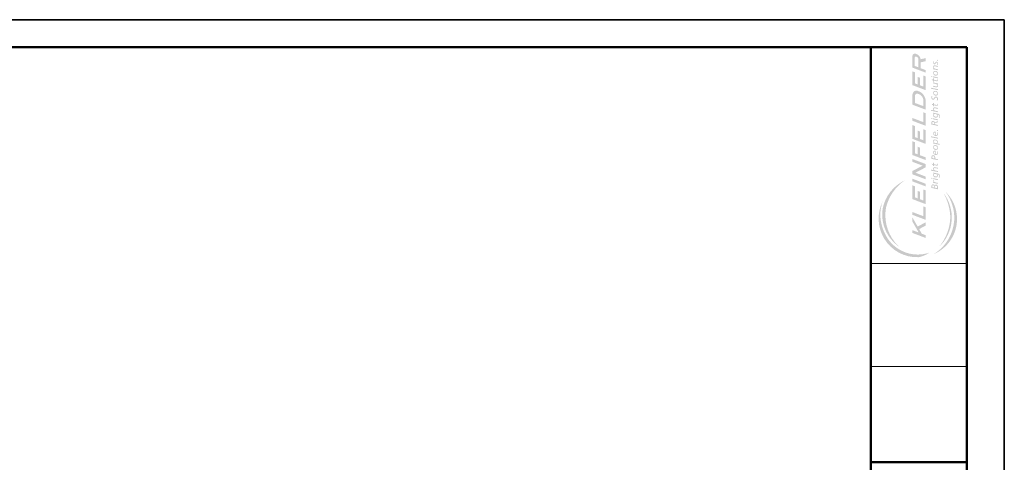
# Paper-space layout 'GENERAL SUMMARY' of a CAD drawing. Header units: feet. Extents: x -0.4 to 35.6, y -25.2 to 23.8.
# Tile 3 of 5: x 17.6 to 35.6, y -9.3 to -1.2. Entities that reach past the tile are written whole.
import ezdxf

# ---------------------------------------------------------------- set-up
doc = ezdxf.new("R2010")
doc.units = ezdxf.units.FT
doc.header["$MEASUREMENT"] = 0
doc.layers.add('G-ANNO-TTLB', color=51, linetype='Continuous', lineweight=35)
doc.layers.add('G-ANNO-TTLB-WIDE', color=5, linetype='Continuous', lineweight=50)

# ---------------------------------------------------------------- blocks, each defined once
blk = doc.blocks.new('*U90')
at = {"true_color": 0x898f4b}
h = blk.add_hatch(color=65, dxfattribs=at)
edge = h.paths.add_edge_path()
edge.add_arc((0.7327669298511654, 0.758181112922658), 0.7086654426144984, 63.08993059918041, 121.3352846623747)
edge.add_arc((0.7253852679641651, 0.7609246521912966), 0.7025002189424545, 120.9374165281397, 182.3515962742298)
edge.add_arc((0.5453490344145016, 0.8374503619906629), 0.5323997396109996, 191.4129201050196, 214.5261812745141)
edge.add_arc((0.7379968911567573, 0.7474485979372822), 0.6658430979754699, 124.72794054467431, 198.5433892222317, ccw=False)
edge.add_arc((0.825083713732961, 0.5968062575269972), 0.8393834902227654, 92.137512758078, 123.7555899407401, ccw=False)
edge.add_arc((0.7923037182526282, 0.6630721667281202), 0.7725349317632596, 70.23844341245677, 89.89077686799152, ccw=False)
at = {"true_color": 0x004153}
h = blk.add_hatch(color=148, dxfattribs=at)
edge = h.paths.add_edge_path()
edge.add_arc((0.8065217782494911, 0.6822840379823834), 0.7174812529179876, 80.67444468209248, 146.0557905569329, ccw=False)
edge.add_arc((0.7769958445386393, 0.6814539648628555), 0.7236662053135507, 25.11431664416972, 78.3776795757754, ccw=False)
edge.add_arc((0.7401138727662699, 0.5137299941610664), 0.8393740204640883, 34.4536144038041, 76.96405903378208)
edge.add_arc((0.7960293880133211, 0.5476099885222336), 0.7951351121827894, 80.34066247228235, 127.7724738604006)
edge.add_arc((0.7121138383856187, 0.6559006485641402), 0.6581362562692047, 127.7724738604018, 139.5470239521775)
h = blk.add_hatch(color=256)
h.paths.add_polyline_path([(0.7543555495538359, 0.8462156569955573), (0.6773776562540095, 0.8462156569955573), (0.4764252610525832, 0.7308018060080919), (0.5201175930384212, 0.8462156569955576), (0.4690350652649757, 0.8462156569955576), (0.376410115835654, 0.6015456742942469), (0.4274926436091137, 0.6015456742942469), (0.4550381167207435, 0.6743073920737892), (0.5395935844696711, 0.7228704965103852), (0.6040388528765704, 0.6015456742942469), (0.664966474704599, 0.6015456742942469), (0.5862787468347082, 0.7496833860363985)])
h.paths.add_polyline_path([(0.8528745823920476, 0.8462156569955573), (0.801452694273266, 0.8462156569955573), (0.7088277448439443, 0.6015456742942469), (0.9402690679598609, 0.6015456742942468), (0.9571934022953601, 0.6451364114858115), (0.7767518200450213, 0.6451364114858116)])
h.paths.add_polyline_path([(1.343383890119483, 0.8462156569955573), (1.089988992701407, 0.8462156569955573), (0.9973640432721, 0.6015456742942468), (1.250758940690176, 0.6015456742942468), (1.267437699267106, 0.6456028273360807), (1.064362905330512, 0.6456028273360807), (1.087486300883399, 0.7066835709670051), (1.224992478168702, 0.7066835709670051), (1.241721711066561, 0.7508740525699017), (1.104215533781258, 0.7508740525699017), (1.123404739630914, 0.801562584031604), (1.326479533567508, 0.801562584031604)])
h.paths.add_polyline_path([(1.46460958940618, 0.8462156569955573), (1.415814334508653, 0.8462156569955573), (1.323189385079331, 0.6015456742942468), (1.371984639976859, 0.6015456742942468)])
h.paths.add_polyline_path([(1.606135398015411, 0.8462156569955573), (1.545807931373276, 0.8462156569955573), (1.453182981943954, 0.6015456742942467), (1.503757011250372, 0.6015456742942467), (1.575015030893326, 0.789774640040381), (1.674040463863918, 0.6015456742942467), (1.734009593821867, 0.6015456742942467), (1.826634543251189, 0.8462156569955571), (1.775552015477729, 0.8462156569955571), (1.704656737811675, 0.6589448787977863)])
h.paths.add_polyline_path([(2.051897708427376, 0.7507284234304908), (1.913136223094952, 0.750728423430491), (1.932206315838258, 0.8011023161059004), (2.135773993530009, 0.8011023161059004), (2.152852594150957, 0.8462156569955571), (1.899827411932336, 0.8462156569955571), (1.807202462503, 0.6015456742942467), (1.856659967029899, 0.6015456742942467), (1.896435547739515, 0.7066133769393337), (2.035197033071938, 0.7066133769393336)])
h.paths.add_polyline_path([(2.348328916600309, 0.7508740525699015), (2.210822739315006, 0.7508740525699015), (2.230011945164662, 0.8015625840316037), (2.433086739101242, 0.8015625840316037), (2.449991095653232, 0.8462156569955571), (2.196596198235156, 0.8462156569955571), (2.103971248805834, 0.6015456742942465), (2.35736614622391, 0.6015456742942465), (2.374044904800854, 0.6456028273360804), (2.170970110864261, 0.6456028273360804), (2.194093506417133, 0.7066835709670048), (2.331599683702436, 0.7066835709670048)])
h.paths.add_polyline_path([(2.580094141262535, 0.8462156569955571), (2.528672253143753, 0.8462156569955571), (2.436047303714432, 0.6015456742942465), (2.667488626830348, 0.6015456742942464), (2.684412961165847, 0.6451364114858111), (2.503971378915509, 0.6451364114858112)])
h.paths.add_polyline_path([(2.997064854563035, 0.8462156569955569), (2.824667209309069, 0.8462156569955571), (2.732042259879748, 0.6015456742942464), (2.887925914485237, 0.6015456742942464, 0.1243377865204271), (2.973790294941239, 0.6240483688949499, 0.2220233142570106), (3.078628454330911, 0.7503975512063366, 0.2343299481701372), (3.06737282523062, 0.8172693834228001, 0.1926023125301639)])
h.paths.add_polyline_path([(2.984402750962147, 0.8011944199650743, -0.3044787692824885), (3.024601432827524, 0.7745099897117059, -0.1811728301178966), (3.025244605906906, 0.7458965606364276, -0.2287647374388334), (2.95192221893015, 0.6565197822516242, -0.1193071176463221), (2.907171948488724, 0.646566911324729), (2.797881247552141, 0.646566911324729), (2.856418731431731, 0.8011944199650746)], flags=16)
h.paths.add_polyline_path([(3.436256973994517, 0.8462156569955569), (3.182862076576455, 0.8462156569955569), (3.090237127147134, 0.6015456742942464), (3.343632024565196, 0.6015456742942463), (3.36031078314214, 0.6456028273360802), (3.157235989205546, 0.6456028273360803), (3.180359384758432, 0.7066835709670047), (3.317865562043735, 0.7066835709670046), (3.334594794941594, 0.7508740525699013), (3.197088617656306, 0.7508740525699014), (3.216277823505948, 0.8015625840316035), (3.419352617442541, 0.8015625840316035)])
h.paths.add_polyline_path([(3.717262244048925, 0.8462156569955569), (3.504965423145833, 0.8462156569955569), (3.412340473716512, 0.6015456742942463), (3.459229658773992, 0.6015456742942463), (3.493316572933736, 0.6915866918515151), (3.602352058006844, 0.6915866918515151), (3.623924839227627, 0.6015456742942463), (3.680014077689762, 0.6015456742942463), (3.659365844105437, 0.6937433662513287, 0.2610453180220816), (3.754286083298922, 0.7716916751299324, 0.1294437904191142), (3.761948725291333, 0.809908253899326, 0.3157426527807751)])
h.paths.add_polyline_path([(3.535481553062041, 0.80296602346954), (3.685253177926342, 0.803117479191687, -0.2769978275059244), (3.707750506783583, 0.7911017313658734, -0.1536981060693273), (3.70740040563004, 0.7747852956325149, -0.299825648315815), (3.65505128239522, 0.7359525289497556), (3.510112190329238, 0.7359525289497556)], flags=16)
h = blk.add_hatch(color=148, dxfattribs=at)
edge = h.paths.add_edge_path()
edge.add_arc((0.7295702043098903, 0.7314389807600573), 0.7057136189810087, 203.3176004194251, 235.0703986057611)
edge.add_arc((0.7251595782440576, 0.726370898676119), 0.6990334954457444, 235.1289415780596, 315.2058163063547)
edge.add_arc((0.7458125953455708, 0.8780017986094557), 0.800584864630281, 267.0055250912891, 306.42921555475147, ccw=False)
edge.add_arc((0.7529547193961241, 0.8655100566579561), 0.7885217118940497, 211.620285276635, 266.4398447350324, ccw=False)
at = {"true_color": 0x898f4b}
h = blk.add_hatch(color=65, dxfattribs=at)
edge = h.paths.add_edge_path()
edge.add_arc((0.7830244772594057, 1.03477596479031), 0.8846940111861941, 229.4475636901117, 267.9720517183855)
edge.add_arc((0.7308431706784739, 1.09325171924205), 0.9428467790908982, 271.2686337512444, 300.3182050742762)
edge.add_arc((0.7526493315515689, 0.863503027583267), 0.7399178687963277, 266.31548322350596, 307.86312284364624, ccw=False)
edge.add_arc((0.7526901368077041, 0.8641366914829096), 0.7405528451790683, 222.6314130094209, 266.3154832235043, ccw=False)
h = blk.add_hatch(color=256)
h.paths.add_polyline_path([(1.352175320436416, 0.3971182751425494, 0.2072594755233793), (1.355937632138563, 0.4189307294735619, 0.2735960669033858), (1.33787854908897, 0.4403671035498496, 0.1000206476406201), (1.353304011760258, 0.4460082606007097, 0.2708261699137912), (1.36082863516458, 0.4806073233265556, 0.2622444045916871), (1.334501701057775, 0.4969237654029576), (1.29565159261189, 0.4969237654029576), (1.270409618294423, 0.3779547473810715), (1.319378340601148, 0.3779547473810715, 0.2258733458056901)])
h.paths.add_polyline_path([(1.290835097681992, 0.3918531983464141), (1.299378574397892, 0.4321198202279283), (1.317938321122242, 0.4321198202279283, -0.356757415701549), (1.337502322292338, 0.4219393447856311, -0.2440245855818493), (1.336373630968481, 0.406520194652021, -0.2630844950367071), (1.312294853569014, 0.3918531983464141)], flags=16)
h.paths.add_polyline_path([(1.30224552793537, 0.4456321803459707), (1.310205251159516, 0.4831474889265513), (1.327344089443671, 0.4831474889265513, -0.3573305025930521), (1.34577939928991, 0.4697010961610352, -0.2692466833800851), (1.33975970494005, 0.4527776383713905, -0.1533923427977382), (1.321324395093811, 0.4456321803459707)], flags=16)
h.paths.add_polyline_path([(1.4192721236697, 0.4519140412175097, -0.1925037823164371), (1.434998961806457, 0.4520830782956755), (1.438550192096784, 0.465663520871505), (1.423668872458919, 0.4656635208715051, 0.2203784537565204), (1.403274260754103, 0.4523710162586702), (1.406094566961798, 0.4656635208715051), (1.389294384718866, 0.4656635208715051), (1.370684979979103, 0.3779547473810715), (1.387485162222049, 0.3779547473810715), (1.398167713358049, 0.4283031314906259, -0.1988702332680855)])
h.paths.add_polyline_path([(1.482081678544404, 0.5005481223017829), (1.464605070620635, 0.5005481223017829), (1.460721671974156, 0.4822451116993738), (1.478198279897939, 0.4822451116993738)])
h.paths.add_polyline_path([(1.474680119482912, 0.465663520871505), (1.457203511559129, 0.465663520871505), (1.43859410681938, 0.3779547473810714), (1.456070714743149, 0.3779547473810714)])
h.paths.add_polyline_path([(1.57782273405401, 0.465663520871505), (1.562063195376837, 0.465663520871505), (1.559023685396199, 0.4513378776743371, 0.2551080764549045), (1.54129586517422, 0.4660739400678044, 0.3660787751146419), (1.493438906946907, 0.4420707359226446, 0.2099169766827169), (1.490902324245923, 0.3962618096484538, 0.2334560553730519), (1.514915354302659, 0.3785129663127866, 0.2604577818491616), (1.545494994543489, 0.3875752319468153, -0.1558238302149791), (1.537744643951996, 0.3654971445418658, -0.1557694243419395), (1.520664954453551, 0.3541716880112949, -0.2188340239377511), (1.487012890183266, 0.3619473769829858), (1.482785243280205, 0.347072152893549, 0.2097730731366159), (1.536222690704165, 0.3452127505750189, 0.2563450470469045), (1.558544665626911, 0.374118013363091)])
h.paths.add_polyline_path([(1.518804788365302, 0.4495083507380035, -0.2888002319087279), (1.541803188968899, 0.4528890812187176, -0.269133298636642), (1.554147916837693, 0.4341260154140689, -0.1342786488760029), (1.550089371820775, 0.4091085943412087, -0.2991512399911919), (1.527090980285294, 0.3911907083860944, -0.4182144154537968), (1.505276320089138, 0.4062349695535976, -0.2461307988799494)], flags=16)
h.paths.add_polyline_path([(1.634296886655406, 0.4520283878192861, -0.3356401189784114), (1.655176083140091, 0.4497087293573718, -0.2740590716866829), (1.660418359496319, 0.434326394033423), (1.648750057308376, 0.3779547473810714), (1.665061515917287, 0.3779547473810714), (1.67701340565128, 0.4342857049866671, 0.2532426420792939), (1.667689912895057, 0.4612032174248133, 0.1968354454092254), (1.640971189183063, 0.4671194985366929, 0.2246420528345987), (1.620816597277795, 0.4551965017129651), (1.631559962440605, 0.505659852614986), (1.614083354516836, 0.505659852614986), (1.58689565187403, 0.3779547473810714), (1.604372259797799, 0.3779547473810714), (1.613918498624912, 0.422794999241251, -0.2165910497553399)])
h.paths.add_polyline_path([(1.75783507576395, 0.465663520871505), (1.733978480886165, 0.465663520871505), (1.739384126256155, 0.4911410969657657), (1.721839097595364, 0.4844424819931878), (1.717854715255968, 0.465663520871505), (1.698586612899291, 0.465663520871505), (1.695646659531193, 0.4518071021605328), (1.714914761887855, 0.4518071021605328), (1.704420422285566, 0.3995519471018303, 0.317158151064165), (1.713408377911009, 0.379393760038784, 0.1501457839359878), (1.739225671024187, 0.3779547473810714), (1.742294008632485, 0.3924162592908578, -0.147667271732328), (1.728120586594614, 0.3881836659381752, -0.4376714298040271), (1.7195258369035, 0.3975461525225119), (1.731038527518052, 0.4518071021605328), (1.754895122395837, 0.4518071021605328)])
h.paths.add_polyline_path([(1.832816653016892, 0.4262003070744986), (1.85458423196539, 0.4262003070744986, 0.31503135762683), (1.894983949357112, 0.4501429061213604, 0.2254037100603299), (1.893387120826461, 0.4835029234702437, 0.2253625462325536), (1.867846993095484, 0.4969237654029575), (1.830345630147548, 0.4969237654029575), (1.805103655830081, 0.3779547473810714), (1.822580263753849, 0.3779547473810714)])
h.paths.add_polyline_path([(1.835898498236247, 0.4407254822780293), (1.844684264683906, 0.4821340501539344), (1.85985375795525, 0.4821340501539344, -0.2733875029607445), (1.87805758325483, 0.4732874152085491, -0.2366219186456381), (1.875662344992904, 0.4507813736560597, -0.2209091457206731), (1.85170994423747, 0.4407254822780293)], flags=16)
h.paths.add_polyline_path([(1.95715242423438, 0.4657810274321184, 0.159717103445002), (1.927451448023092, 0.461790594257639, 0.2395731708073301), (1.901103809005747, 0.4257170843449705, 0.2424342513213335), (1.91020572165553, 0.3859723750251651, 0.1883432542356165), (1.938309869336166, 0.3763953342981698, 0.06790470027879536), (1.965136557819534, 0.379906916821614), (1.968010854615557, 0.3949109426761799, -0.05841899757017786), (1.950286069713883, 0.3894839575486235, -0.1745438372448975), (1.923778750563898, 0.3947513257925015, -0.1545963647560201), (1.916752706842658, 0.4087976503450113), (1.917391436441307, 0.4175766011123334), (1.978709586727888, 0.4175766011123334), (1.979987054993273, 0.4234824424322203, 0.1221878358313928), (1.977272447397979, 0.4496596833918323, 0.2601306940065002)])
h.paths.add_polyline_path([(1.952840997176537, 0.4538097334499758, -0.1820850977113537), (1.962421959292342, 0.4451903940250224, -0.1490696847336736), (1.963060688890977, 0.4303459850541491), (1.919467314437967, 0.4303459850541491, -0.2530261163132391), (1.936393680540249, 0.451734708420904, -0.1679336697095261)], flags=16)
h.paths.add_polyline_path([(2.081169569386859, 0.4196481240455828, 0.1803767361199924), (2.074511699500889, 0.4541338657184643, 0.2284414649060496), (2.038438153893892, 0.4668391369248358, 0.2313523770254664), (2.002727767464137, 0.4469947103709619, 0.1778223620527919), (1.994133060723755, 0.415171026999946, 0.2300847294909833), (2.004422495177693, 0.386372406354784, 0.2264102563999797), (2.038196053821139, 0.3765711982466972, 0.2442284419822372), (2.069911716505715, 0.3924225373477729, 0.1638981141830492)])
h.paths.add_polyline_path([(2.044853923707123, 0.39157552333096, -0.2354343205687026), (2.021611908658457, 0.3914545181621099, -0.2824546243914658), (2.010717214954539, 0.4168650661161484, -0.1998573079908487), (2.025243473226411, 0.4483257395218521, -0.1945319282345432), (2.042432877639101, 0.4548598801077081, -0.3085397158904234), (2.062648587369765, 0.4427596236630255, -0.1748650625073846), (2.06434331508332, 0.4173490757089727, -0.1955325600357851)], flags=16)
h.paths.add_polyline_path([(2.113103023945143, 0.3903857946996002, 0.3053112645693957), (2.1549651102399, 0.3779951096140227, 0.2520746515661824), (2.183138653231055, 0.414384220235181, 0.181968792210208), (2.179814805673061, 0.4544122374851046, 0.2598660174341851), (2.149108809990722, 0.4670693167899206, 0.2021821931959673), (2.123467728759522, 0.4523554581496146), (2.126000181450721, 0.4656635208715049), (2.111598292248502, 0.4656635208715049), (2.085731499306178, 0.3435045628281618), (2.103208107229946, 0.3435045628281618)])
h.paths.add_polyline_path([(2.119352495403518, 0.4018853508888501, -0.191300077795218), (2.119510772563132, 0.4281487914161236, -0.1963986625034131), (2.137237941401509, 0.4515643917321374, -0.3859639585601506), (2.162799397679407, 0.4487705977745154, -0.2450867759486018), (2.169210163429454, 0.4234023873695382, -0.1812499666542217), (2.155439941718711, 0.3957150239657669, -0.2753281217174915), (2.134388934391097, 0.3890700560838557, -0.2116633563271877)], flags=16)
h.paths.add_polyline_path([(2.244317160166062, 0.5053447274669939), (2.226840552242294, 0.5053447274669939), (2.200209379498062, 0.3779547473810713), (2.217685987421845, 0.3779547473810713)])
h.paths.add_polyline_path([(2.328521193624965, 0.4234824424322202, 0.1221878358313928), (2.325806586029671, 0.4496596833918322, 0.2601306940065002), (2.305686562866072, 0.4657810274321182, 0.159717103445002), (2.275985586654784, 0.4617905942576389, 0.2395731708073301), (2.249637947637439, 0.4257170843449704, 0.2424342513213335), (2.258739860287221, 0.385972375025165, 0.1883432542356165), (2.286844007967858, 0.3763953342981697, 0.06790470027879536), (2.313670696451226, 0.3799069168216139), (2.316544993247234, 0.3949109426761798, -0.05841899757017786), (2.298820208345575, 0.3894839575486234, -0.1745438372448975), (2.272312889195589, 0.3947513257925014, -0.1545963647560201), (2.265286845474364, 0.4087976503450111), (2.265925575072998, 0.4175766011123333), (2.32724372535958, 0.4175766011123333)])
h.paths.add_polyline_path([(2.268001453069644, 0.430345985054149, -0.2530261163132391), (2.284927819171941, 0.4517347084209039, -0.1679336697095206), (2.301375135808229, 0.4538097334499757, -0.1820850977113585), (2.31095609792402, 0.4451903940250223, -0.1490696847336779), (2.311594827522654, 0.430345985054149)], flags=16)
h.paths.add_polyline_path([(2.361382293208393, 0.3962577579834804), (2.343905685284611, 0.3962577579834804), (2.340022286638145, 0.3779547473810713), (2.357498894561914, 0.3779547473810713)])
h.paths.add_polyline_path([(2.521252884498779, 0.4499154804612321, 0.2257725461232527), (2.526540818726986, 0.4792137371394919, 0.2679844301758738), (2.50184250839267, 0.4969237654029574), (2.460137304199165, 0.4969237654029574), (2.434895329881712, 0.3779547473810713), (2.452371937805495, 0.3779547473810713), (2.463667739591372, 0.4311934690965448), (2.478798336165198, 0.4311934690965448, -0.3802057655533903), (2.491187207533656, 0.4222784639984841), (2.50176307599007, 0.3779547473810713), (2.519590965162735, 0.3779547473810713), (2.505691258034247, 0.4284703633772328, 0.1763522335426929), (2.50010115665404, 0.4346622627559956, 0.168643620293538)])
h.paths.add_polyline_path([(2.466806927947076, 0.4459889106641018), (2.474506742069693, 0.4822792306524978), (2.492849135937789, 0.4822792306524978, -0.2408060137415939), (2.508712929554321, 0.4742300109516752, -0.1624748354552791), (2.508712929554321, 0.4592788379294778, -0.2705967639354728), (2.488316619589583, 0.4459889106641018)], flags=16)
h.paths.add_polyline_path([(2.573313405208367, 0.4656635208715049), (2.555836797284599, 0.4656635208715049), (2.537227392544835, 0.3779547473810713), (2.554704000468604, 0.3779547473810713)])
h.paths.add_polyline_path([(2.580714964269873, 0.5005481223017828), (2.563238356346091, 0.5005481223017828), (2.559354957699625, 0.4822451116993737), (2.576831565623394, 0.4822451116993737)])
h.paths.add_polyline_path([(2.676456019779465, 0.4656635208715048), (2.660696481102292, 0.4656635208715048), (2.657656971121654, 0.4513378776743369, 0.2551080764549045), (2.63992915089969, 0.4660739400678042, 0.3660787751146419), (2.592072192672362, 0.4420707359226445, 0.2099169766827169), (2.589535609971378, 0.3962618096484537, 0.2334560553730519), (2.613548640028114, 0.3785129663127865, 0.2604577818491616), (2.644128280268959, 0.3875752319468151, -0.1558238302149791), (2.636377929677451, 0.3654971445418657, -0.1557694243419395), (2.61929824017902, 0.3541716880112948, -0.2188340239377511), (2.585646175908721, 0.3619473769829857), (2.58141852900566, 0.3470721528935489, 0.2097730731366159), (2.63485597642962, 0.3452127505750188, 0.2563450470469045), (2.657177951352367, 0.3741180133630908)])
h.paths.add_polyline_path([(2.617438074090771, 0.4495083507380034, -0.2888002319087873), (2.640436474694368, 0.4528890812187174, -0.2691332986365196), (2.652781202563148, 0.4341260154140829, -0.1342786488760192), (2.64872265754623, 0.4091085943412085, -0.2991512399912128), (2.625724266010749, 0.3911907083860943, -0.4182144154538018), (2.603909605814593, 0.4062349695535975, -0.2461307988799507)], flags=16)
h.paths.add_polyline_path([(2.732930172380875, 0.4520283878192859, -0.3356401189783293), (2.753809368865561, 0.4497087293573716, -0.2740590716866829), (2.759051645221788, 0.4343263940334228), (2.747383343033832, 0.3779547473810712), (2.763694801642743, 0.3779547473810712), (2.775646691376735, 0.4342857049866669, 0.2532426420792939), (2.766323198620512, 0.4612032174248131, 0.1968354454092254), (2.739604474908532, 0.4671194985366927, 0.2246420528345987), (2.71944988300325, 0.4551965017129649), (2.73019324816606, 0.5056598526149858), (2.712716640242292, 0.5056598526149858), (2.6855289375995, 0.3779547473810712), (2.703005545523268, 0.3779547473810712), (2.712551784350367, 0.4227949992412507, -0.2165910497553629)])
h.paths.add_polyline_path([(2.856468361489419, 0.4656635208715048), (2.83261176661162, 0.4656635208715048), (2.838017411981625, 0.4911410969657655), (2.820472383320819, 0.4844424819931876), (2.816488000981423, 0.4656635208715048), (2.797219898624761, 0.4656635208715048), (2.794279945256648, 0.4518071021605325), (2.813548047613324, 0.4518071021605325), (2.803053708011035, 0.3995519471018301, 0.317158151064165), (2.812041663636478, 0.3793937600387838, 0.1501457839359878), (2.837858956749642, 0.3779547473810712), (2.840927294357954, 0.3924162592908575, -0.147667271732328), (2.826753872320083, 0.388183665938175, -0.4376714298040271), (2.81815912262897, 0.3975461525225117), (2.829671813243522, 0.4518071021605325), (2.853528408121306, 0.4518071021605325)])
h.paths.add_polyline_path([(2.973493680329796, 0.4233525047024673, 0.1932199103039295), (2.951052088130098, 0.44625224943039, -0.1749355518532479), (2.934688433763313, 0.4602725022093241, -0.2006478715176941), (2.93671441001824, 0.4750716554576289, -0.2454090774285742), (2.959155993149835, 0.4845742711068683, -0.1739017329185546), (2.978636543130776, 0.4775641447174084), (2.983467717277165, 0.4932979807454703, 0.1300348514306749), (2.957285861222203, 0.4989060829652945, 0.08121727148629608), (2.933129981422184, 0.4937653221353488, 0.2038675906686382), (2.916610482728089, 0.4735138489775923, 0.1696507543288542), (2.91879230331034, 0.4513930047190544, 0.1494978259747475), (2.941545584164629, 0.4323877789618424, -0.3028418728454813), (2.956350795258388, 0.4108900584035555, -0.3488423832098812), (2.938272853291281, 0.3918848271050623, -0.217435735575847), (2.905389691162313, 0.4002969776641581), (2.900090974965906, 0.3836284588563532, 0.1265680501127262), (2.933909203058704, 0.3759952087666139, 0.2452014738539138), (2.969130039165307, 0.3932868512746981, 0.2060998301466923)])
h.paths.add_polyline_path([(3.07819606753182, 0.4196481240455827, 0.1803767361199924), (3.07153819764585, 0.4541338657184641, 0.2284414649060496), (3.035464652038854, 0.4668391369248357, 0.2313523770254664), (2.999754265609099, 0.4469947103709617, 0.1778223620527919), (2.991159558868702, 0.4151710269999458, 0.2300847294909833), (3.001448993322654, 0.3863724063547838, 0.2264102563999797), (3.0352225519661, 0.376571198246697, 0.2442284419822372), (3.066938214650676, 0.3924225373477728, 0.1638981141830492)])
h.paths.add_polyline_path([(3.007743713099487, 0.4168650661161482, -0.1998573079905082), (3.022269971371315, 0.4483257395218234, -0.1945319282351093), (3.039459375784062, 0.4548598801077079, -0.3085397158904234), (3.059675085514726, 0.4427596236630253, -0.1748650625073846), (3.061369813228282, 0.4173490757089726, -0.1955325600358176), (3.041880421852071, 0.3915755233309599, -0.2354343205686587), (3.018638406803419, 0.3914545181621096, -0.2824546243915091)], flags=16)
h.paths.add_polyline_path([(3.135633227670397, 0.5053447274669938), (3.118156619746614, 0.5053447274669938), (3.091525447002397, 0.3779547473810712), (3.109002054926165, 0.3779547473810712)])
h.paths.add_polyline_path([(3.201351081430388, 0.3907841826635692), (3.198953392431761, 0.3779547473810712), (3.214610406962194, 0.3779547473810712), (3.233219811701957, 0.4656635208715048), (3.215743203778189, 0.4656635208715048), (3.20514195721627, 0.415698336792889, -0.1760819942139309), (3.188727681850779, 0.3931208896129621, -0.2363962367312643), (3.16862376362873, 0.3892263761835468, -0.3350716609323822), (3.159145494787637, 0.4060116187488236), (3.171801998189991, 0.4656635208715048), (3.154325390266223, 0.4656635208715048), (3.142948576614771, 0.4120429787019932, 0.2233087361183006), (3.149610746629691, 0.3843971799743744, 0.2025039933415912), (3.171740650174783, 0.3759850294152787, 0.2646834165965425)])
h.paths.add_polyline_path([(3.281745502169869, 0.4518071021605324), (3.305602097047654, 0.4518071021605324), (3.308542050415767, 0.4656635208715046), (3.284685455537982, 0.4656635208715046), (3.290091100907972, 0.4911410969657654), (3.272546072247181, 0.4844424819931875), (3.26856168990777, 0.4656635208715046), (3.249293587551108, 0.4656635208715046), (3.246353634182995, 0.4518071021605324), (3.265621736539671, 0.4518071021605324), (3.255127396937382, 0.39955194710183, 0.317158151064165), (3.264115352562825, 0.3793937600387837, 0.1501457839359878), (3.289932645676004, 0.377954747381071), (3.293000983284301, 0.3924162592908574, -0.147667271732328), (3.27882756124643, 0.3881836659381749, -0.4376714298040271), (3.270232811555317, 0.3975461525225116)])
h.paths.add_polyline_path([(3.343659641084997, 0.4656635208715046), (3.326183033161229, 0.4656635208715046), (3.307573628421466, 0.377954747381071), (3.325050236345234, 0.377954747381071)])
h.paths.add_polyline_path([(3.351061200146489, 0.5005481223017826), (3.333584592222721, 0.5005481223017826), (3.329701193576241, 0.4822451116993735), (3.347177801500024, 0.4822451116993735)])
h.paths.add_polyline_path([(3.438100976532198, 0.454133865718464, 0.2284414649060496), (3.402027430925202, 0.4668391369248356, 0.2313523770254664), (3.366317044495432, 0.4469947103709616, 0.1778223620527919), (3.35772233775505, 0.4151710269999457, 0.2300847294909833), (3.368011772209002, 0.3863724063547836, 0.2264102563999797), (3.401785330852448, 0.3765711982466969, 0.2442284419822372), (3.43350099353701, 0.3924225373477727, 0.1638981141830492), (3.444758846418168, 0.4196481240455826, 0.1803767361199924)])
h.paths.add_polyline_path([(3.388832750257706, 0.4483257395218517, -0.1945319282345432), (3.40602215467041, 0.4548598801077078, -0.3085397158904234), (3.42623786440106, 0.4427596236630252, -0.1748650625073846), (3.42793259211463, 0.4173490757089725, -0.1955325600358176), (3.408443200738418, 0.3915755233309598, -0.2354343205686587), (3.385201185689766, 0.3914545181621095, -0.2824546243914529), (3.374306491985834, 0.416865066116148, -0.1998573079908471)], flags=16)
h.paths.add_polyline_path([(3.484864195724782, 0.4279199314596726, -0.1760819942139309), (3.501278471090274, 0.4504973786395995, -0.2363962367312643), (3.521382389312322, 0.4543918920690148, -0.3350716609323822), (3.530860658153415, 0.4376066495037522), (3.518204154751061, 0.377954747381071), (3.535680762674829, 0.377954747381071), (3.547057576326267, 0.4315752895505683, 0.2233087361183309), (3.540395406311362, 0.4592210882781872, 0.2025039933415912), (3.518265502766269, 0.4676332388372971, 0.2646834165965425), (3.488655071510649, 0.4528340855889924), (3.491052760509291, 0.4656635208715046), (3.475395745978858, 0.4656635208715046), (3.456786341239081, 0.377954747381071), (3.474262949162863, 0.377954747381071)])
h.paths.add_polyline_path([(3.582775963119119, 0.4406474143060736, -0.3329203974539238), (3.58704334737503, 0.4519131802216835, -0.3699792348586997), (3.615767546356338, 0.4481208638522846), (3.619921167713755, 0.462237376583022, 0.09501749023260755), (3.601407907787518, 0.4666265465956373, 0.1762576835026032), (3.578147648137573, 0.4612883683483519, 0.2131612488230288), (3.5666361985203, 0.4478836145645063, 0.2356400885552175), (3.569484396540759, 0.4298524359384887, 0.1027468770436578), (3.581114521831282, 0.4194133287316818, -0.07515697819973), (3.593534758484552, 0.4096194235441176, -0.3575012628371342), (3.594524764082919, 0.3965184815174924, -0.2475338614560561), (3.580402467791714, 0.3888077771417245, -0.1825645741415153), (3.557972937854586, 0.3947390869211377), (3.555006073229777, 0.3812157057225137, 0.05752245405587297), (3.574706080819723, 0.3769451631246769, 0.1471989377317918), (3.596898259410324, 0.3801480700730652, 0.1411622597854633), (3.610664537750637, 0.3924851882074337, 0.1939141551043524), (3.6107832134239, 0.4132447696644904, 0.1821218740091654), (3.595948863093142, 0.4279544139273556, -0.1895144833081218)])
h.paths.add_polyline_path([(3.650063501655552, 0.3962577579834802), (3.632586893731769, 0.3962577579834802), (3.628703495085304, 0.377954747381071), (3.646180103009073, 0.377954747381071)])
blk = doc.blocks.new('KLF 24x36 - Kleinfelder-240096-WALL SECTIONS')
at = {"layer": 'G-ANNO-TTLB'}
for p, q in [((42.2, 24.0125), (6.199999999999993, 24.0125)), ((42.2, 0.01249999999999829), (42.2, 24.0125))]:
    blk.add_line(p, q, dxfattribs=at)
at = {"layer": 'G-ANNO-TTLB', "lineweight": 13}
for p, q in [((39.76253333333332, 19.55053190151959), (41.51249999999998, 19.55053190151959)), ((39.76253333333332, 17.6662377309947), (41.51249999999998, 17.6662377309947))]:
    blk.add_line(p, q, dxfattribs=at)
at = {"layer": 'G-ANNO-TTLB-WIDE'}
for p, q in [((8.012499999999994, 23.5125), (41.51249999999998, 23.5125)), ((39.76253333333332, 23.5125), (39.76253333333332, 0.5125333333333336)), ((41.51249999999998, 23.5125), (41.51249999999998, 0.5125333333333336)), ((39.76253333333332, 15.9162377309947), (41.51249999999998, 15.9162377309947))]:
    blk.add_line(p, q, dxfattribs=at)
at = {"xscale": 0.996, "yscale": 0.996, "zscale": 0.996, "rotation": 90}
blk.add_blockref('*U90', (41.36271411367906, 19.64475874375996), dxfattribs=at)

psp = doc.layouts.new('GENERAL SUMMARY')

# ---------------------------------------------------------------- block references
at = {"layer": 'G-ANNO-TTLB'}
psp.add_blockref('KLF 24x36 - Kleinfelder-240096-WALL SECTIONS', (-6.593701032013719, -25.21025649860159), dxfattribs=at)

doc.saveas('drawing.dxf')
